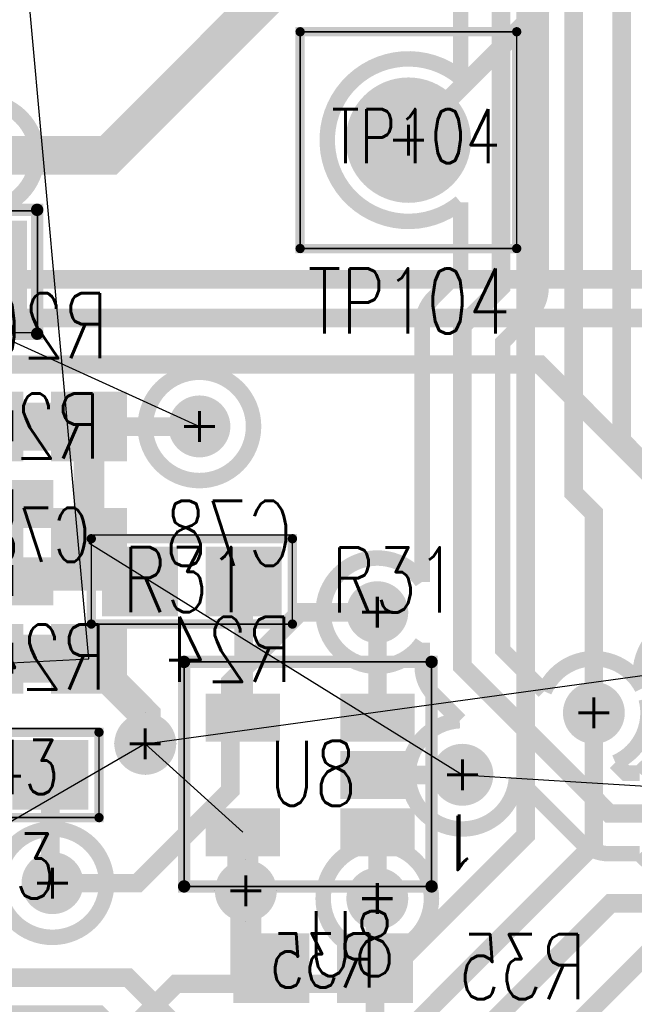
# Model space of a CAD drawing. Extents: x -7.2 to 18.3, y -5.6 to 10.9.
# Tile 48 of 112: x 3.374 to 3.771, y 2.647 to 3.283. Entities that reach past the tile are written whole.
import ezdxf
from ezdxf.enums import TextEntityAlignment as Align

# ---------------------------------------------------------------- set-up
doc = ezdxf.new("R2010")
doc.units = 0
for name, pattern in [('SIG_141', [2, 1, 1]), ('SIG_144', [2, 1, 1]), ('SIG_145', [2, 1, 1]), ('SIG_146', [2, 1, 1]), ('SIG_147', [2, 1, 1]), ('SIG_153', [2, 1, 1]), ('SIG_16', [2, 1, 1]), ('SIG_17', [2, 1, 1]), ('SIG_173', [2, 1, 1]), ('SIG_175', [2, 1, 1]), ('SIG_196', [2, 1, 1]), ('SIG_27', [2, 1, 1]), ('SIG_289', [2, 1, 1]), ('SIG_29', [2, 1, 1]), ('SIG_297', [2, 1, 1]), ('SIG_65', [2, 1, 1]), ('SIG_83', [2, 1, 1])]:
    doc.linetypes.add(name, pattern=pattern)
for name, color, linetype in [('DRIL_NPLTE_THRU_01', 16, 'CONTINUOUS'), ('DRIL_NPLTE_THRU_03', 146, 'CONTINUOUS'), ('DRIL_NPLTE_THRU_04', 176, 'CONTINUOUS'), ('DRIL_PLTE_THRU_01', 16, 'CONTINUOUS'), ('DRIL_PLTE_THRU_03', 146, 'CONTINUOUS'), ('DRIL_PLTE_THRU_04', 176, 'CONTINUOUS'), ('DRIL_SYMBOL', 254, 'CONTINUOUS'), ('LINK_00', 2, 'CONTINUOUS'), ('PADS_BOT', 5, 'CONTINUOUS'), ('PADS_INNER', 1, 'CONTINUOUS'), ('PADS_TOP', 1, 'CONTINUOUS'), ('PADS_XR_131', 3, 'CONTINUOUS'), ('PADS_XR_132', 6, 'CONTINUOUS'), ('PADS_XR_133', 254, 'CONTINUOUS'), ('PART_NAME_123', 255, 'CONTINUOUS'), ('PART_NAME_124', 6, 'CONTINUOUS'), ('PART_NAME_129', 2, 'CONTINUOUS'), ('PART_NAME_130', 106, 'CONTINUOUS'), ('PART_TOP_2DLINE_123', 255, 'CONTINUOUS'), ('PART_TOP_2DLINE_129', 2, 'CONTINUOUS'), ('PART_TOP_TEXT_123', 255, 'CONTINUOUS'), ('PART_TOP_TEXT_129', 2, 'CONTINUOUS'), ('POUR_VIATHERM_03', 130, 'CONTINUOUS'), ('POUR_VOID_03', 130, 'CONTINUOUS'), ('TRACE_01', 1, 'CONTINUOUS'), ('TRACE_03', 130, 'CONTINUOUS'), ('TRACE_04', 5, 'CONTINUOUS'), ('VIAPTS', 56, 'CONTINUOUS')]:
    doc.layers.add(name, color=color, linetype=linetype)
doc.styles.add('W0$001', font='simplex', dxfattribs={"width": 0.75})
doc.styles.add('W0$005', font='simplex', dxfattribs={"width": 0.75})
doc.styles.add('W0$006', font='simplex', dxfattribs={"width": 0.75})

# ---------------------------------------------------------------- blocks, each defined once
blk = doc.blocks.new('POUR_VOID_165')
at = {"layer": 'POUR_VOID_03', "const_width": 0.01}
blk.add_lwpolyline([(-16.1194, -15.8822), (-16.1194, -16.3023, -0.198912), (-16.12702, -16.32068), (-16.1443, -16.33797), (-16.1443, -16.53643), (-16.11742, -16.56331, -0.635675), (-16.05407, -16.5614, -19.736845), (-16.05153, -16.568, -0.373126), (-16.07141, -16.60932), (-16.06453, -16.6162), (-16.0557, -16.6162, -2.70758), (-16.0557, -16.6682), (-16.0753, -16.6682, -0.198912), (-16.09368, -16.66058), (-16.13534, -16.61893, -2.255089), (-16.17203, -16.58224), (-16.18868, -16.56558, -0.198912), (-16.1963, -16.5472), (-16.1963, -16.5318, -3.265871), (-16.1963, -16.4926), (-16.1963, -16.3272, -0.198912), (-16.18868, -16.30882), (-16.1714, -16.29153), (-16.1714, -16.24747, -2.148225), (-16.1714, -16.16713), (-16.1714, -15.93219, -2.323946)], format="xyb", dxfattribs=at)
blk = doc.blocks.new('POUR_VOID_164')
at = {"layer": 'POUR_VOID_03', "const_width": 0.01}
blk.add_lwpolyline([(-16.2603, -16.6972, 1), (-16.1903, -16.6972, 1)], format="xyb", close=True, dxfattribs=at)
blk = doc.blocks.new('POUR_VOID_162')
at = {"layer": 'POUR_VOID_03', "const_width": 0.01}
blk.add_lwpolyline([(-16.3753, -16.3922, 1), (-16.3053, -16.3922, 1)], format="xyb", close=True, dxfattribs=at)
blk = doc.blocks.new('POUR_VOID_99')
at = {"layer": 'POUR_VOID_03', "const_width": 0.01}
blk.add_lwpolyline([(-16.5153, -16.2172, 1), (-16.4453, -16.2172, 1)], format="xyb", close=True, dxfattribs=at)
blk = doc.blocks.new('POUR_VOID_96')
at = {"layer": 'POUR_VOID_03', "const_width": 0.01}
blk.add_lwpolyline([(-16.46965, -16.68048, -5.730833), (-16.46605, -16.70392, -5.730833)], format="xyb", close=True, dxfattribs=at)
blk = doc.blocks.new('POUR_OUTLINE_1')
for name in ['POUR_VOID_165', 'POUR_VOID_99', 'POUR_VOID_162', 'POUR_VOID_96', 'POUR_VOID_164']:
    blk.add_blockref(name, (0, 0))
blk = doc.blocks.new('POUR_VIATHERM_173')
at = {"layer": 'POUR_VIATHERM_03'}
for points in [[(-16.3753, -16.5772), (-16.3753, -16.5772)], [(-16.3953, -16.5972), (-16.3953, -16.5972)], [(-16.3553, -16.5972), (-16.3553, -16.5972)], [(-16.3753, -16.6172), (-16.3753, -16.6172)]]:
    blk.add_lwpolyline(points, dxfattribs=at)
blk = doc.blocks.new('POUR_VIATHERM_189')
at = {"layer": 'POUR_VIATHERM_03'}
for points in [[(-16.3103, -16.6722), (-16.3103, -16.6722)], [(-16.3303, -16.6922), (-16.3303, -16.6922)], [(-16.2903, -16.6922), (-16.2903, -16.6922)], [(-16.3103, -16.7122), (-16.3103, -16.7122)]]:
    blk.add_lwpolyline(points, dxfattribs=at)
blk = doc.blocks.new('POUR_HEADER_0')
for name in ['POUR_OUTLINE_1', 'POUR_VIATHERM_173', 'POUR_VIATHERM_189']:
    blk.add_blockref(name, (16.9203, 12.3322))
blk = doc.blocks.new('DRIL_HOLE_0')
blk.add_lwpolyline([(0, 0, 1), (0, 0, 1)], format="xyb", close=True)
blk = doc.blocks.new('PAD_47')
at = {"const_width": 0.039}
blk.add_lwpolyline([(-0.0215, 0), (0.0215, 0)], dxfattribs=at)
blk = doc.blocks.new('PAD_1')
blk.add_lwpolyline([(0, 0, 1), (0, 0, 1)], format="xyb", close=True)
blk = doc.blocks.new('PAD_46')
at = {"const_width": 0.045}
blk.add_lwpolyline([(-0.0245, 0), (0.0245, 0)], dxfattribs=at)
blk = doc.blocks.new('STK_BOT_14')
at = {"layer": 'DRIL_PLTE_THRU_01'}
blk.add_blockref('DRIL_HOLE_0', (0, 0), dxfattribs=at)
at = {"layer": 'DRIL_PLTE_THRU_03'}
blk.add_blockref('DRIL_HOLE_0', (0, 0), dxfattribs=at)
at = {"layer": 'DRIL_PLTE_THRU_04'}
blk.add_blockref('DRIL_HOLE_0', (0, 0), dxfattribs=at)
at = {"layer": 'PADS_BOT'}
blk.add_blockref('PAD_47', (0, 0), dxfattribs=at)
at = {"layer": 'PADS_INNER'}
blk.add_blockref('PAD_1', (0, 0), dxfattribs=at)
at = {"layer": 'PADS_TOP'}
blk.add_blockref('PAD_1', (0, 0), dxfattribs=at)
at = {"layer": 'PADS_XR_131'}
blk.add_blockref('PAD_46', (0, 0), dxfattribs=at)
at = {"layer": 'PADS_XR_133'}
blk.add_blockref('PAD_47', (0, 0), dxfattribs=at)
blk = doc.blocks.new('SYM_BOT_36')
for p in [(-0.0335, 0), (0.0335, 0)]:
    blk.add_blockref('STK_BOT_14', p)
blk = doc.blocks.new('PART_BOT_74')
blk.add_blockref('SYM_BOT_36', (0, 0))
at = {"layer": 'PART_NAME_124', "style": 'W0$006', "width": 0.75}
blk.add_text('R24', height=0.042, dxfattribs=at).set_placement((-0.1649, -0.0149))
at = {"layer": 'PART_NAME_130', "style": 'W0$001', "width": 0.75}
blk.add_text('R24', height=0.042, dxfattribs=at).set_placement((-0.0449, -0.0199))
blk = doc.blocks.new('SMOOTH_0$006')
at = {"const_width": 0.003}
blk.add_lwpolyline([(-0.0015, 0, 1), (0.0015, 0, 1)], format="xyb", close=True, dxfattribs=at)
blk = doc.blocks.new('SMOOTH_0$001')
at = {"const_width": 0.0005}
blk.add_lwpolyline([(-0.00025, 0, 1), (0.00025, 0, 1)], format="xyb", close=True, dxfattribs=at)
blk = doc.blocks.new('PART_BODY_TOP_363')
at = {"layer": 'PART_TOP_2DLINE_123', "const_width": 0.006}
blk.add_lwpolyline([(-0.065, -0.02756), (0.065, -0.02756), (0.065, 0.02756), (-0.065, 0.02756)], close=True, dxfattribs=at)
at = {"layer": 'PART_TOP_2DLINE_129', "const_width": 0.001}
blk.add_lwpolyline([(-0.065, -0.03), (0.065, -0.03), (0.065, 0.02756), (-0.065, 0.02756)], close=True, dxfattribs=at)
at = {"layer": 'PART_TOP_2DLINE_123'}
for p in [(-0.065, 0.02756), (0.065, 0.02756), (-0.065, -0.02756), (0.065, -0.02756)]:
    blk.add_blockref('SMOOTH_0$006', p, dxfattribs=at)
at = {"layer": 'PART_TOP_2DLINE_129'}
for p in [(-0.065, 0.02756), (0.065, 0.02756), (-0.065, -0.03), (0.065, -0.03)]:
    blk.add_blockref('SMOOTH_0$001', p, dxfattribs=at)
blk = doc.blocks.new('STK_TOP_14')
at = {"layer": 'DRIL_PLTE_THRU_01'}
blk.add_blockref('DRIL_HOLE_0', (0, 0), dxfattribs=at)
at = {"layer": 'DRIL_PLTE_THRU_03'}
blk.add_blockref('DRIL_HOLE_0', (0, 0), dxfattribs=at)
at = {"layer": 'DRIL_PLTE_THRU_04'}
blk.add_blockref('DRIL_HOLE_0', (0, 0), dxfattribs=at)
at = {"layer": 'PADS_BOT'}
blk.add_blockref('PAD_1', (0, 0), dxfattribs=at)
at = {"layer": 'PADS_INNER'}
blk.add_blockref('PAD_1', (0, 0), dxfattribs=at)
at = {"layer": 'PADS_TOP'}
blk.add_blockref('PAD_47', (0, 0), dxfattribs=at)
at = {"layer": 'PADS_XR_131'}
blk.add_blockref('PAD_46', (0, 0), dxfattribs=at)
at = {"layer": 'PADS_XR_133'}
blk.add_blockref('PAD_47', (0, 0), dxfattribs=at)
blk = doc.blocks.new('SYM_TOP_36')
for name, p in [('PART_BODY_TOP_363', (0, 0)), ('STK_TOP_14', (-0.0335, 0)), ('STK_TOP_14', (0.0335, 0))]:
    blk.add_blockref(name, p)
blk = doc.blocks.new('PART_TOP_79')
blk.add_blockref('SYM_TOP_36', (0, 0))
at = {"layer": 'PART_NAME_123', "style": 'W0$006', "width": 0.75}
blk.add_text('R31', height=0.042, rotation=180, dxfattribs=at).set_placement((-0.09, 0.02))
at = {"layer": 'PART_NAME_129', "style": 'W0$001', "width": 0.75}
blk.add_text('R31', height=0.042, rotation=180, dxfattribs=at).set_placement((0.0448, 0.0198))
blk = doc.blocks.new('PART_TOP_84')
blk.add_blockref('SYM_TOP_36', (0, 0))
at = {"layer": 'PART_NAME_123', "style": 'W0$006', "width": 0.75}
blk.add_text('R43', height=0.042, rotation=180, dxfattribs=at).set_placement((0.0451, 0.0799))
at = {"layer": 'PART_NAME_129', "style": 'W0$001', "width": 0.75}
blk.add_text('R43', height=0.035, rotation=180, dxfattribs=at).set_placement((-0.0049, -0.0051), align=Align.MIDDLE_CENTER)
blk = doc.blocks.new('PART_BOT_90')
blk.add_blockref('SYM_BOT_36', (0, 0))
at = {"layer": 'PART_NAME_124', "style": 'W0$006', "width": 0.75}
blk.add_text('R26', height=0.042, dxfattribs=at).set_placement((-0.0048, 0.0651), align=Align.MIDDLE_CENTER)
at = {"layer": 'PART_NAME_130', "style": 'W0$001', "width": 0.75}
blk.add_text('R26', height=0.042, dxfattribs=at).set_placement((0, 0.00033), align=Align.MIDDLE_CENTER)
blk = doc.blocks.new('SYM_BOT_12')
for p in [(-0.0335, 0), (0.0335, 0)]:
    blk.add_blockref('STK_BOT_14', p)
blk = doc.blocks.new('PART_BOT_163')
blk.add_blockref('SYM_BOT_12', (0, 0))
at = {"layer": 'PART_NAME_124', "style": 'W0$006', "width": 0.75}
blk.add_text('C78', height=0.042, rotation=180, dxfattribs=at).set_placement((0.1649, 0.0149))
at = {"layer": 'PART_NAME_130', "style": 'W0$001', "width": 0.75}
blk.add_text('C78', height=0.035, rotation=180, dxfattribs=at).set_placement((-0.0001, -0.0051), align=Align.MIDDLE_CENTER)
blk = doc.blocks.new('SMOOTH_0$008')
at = {"const_width": 0.004}
blk.add_lwpolyline([(-0.002, 0, 1), (0.002, 0, 1)], format="xyb", close=True, dxfattribs=at)
blk = doc.blocks.new('PART_BODY_TOP_371')
at = {"layer": 'PART_TOP_2DLINE_123', "const_width": 0.008}
for points in [[(-0.04, -0.04), (-0.075, -0.04), (-0.075, 0.04), (-0.04, 0.04)], [(0.04, 0.04), (0.075, 0.04), (0.075, -0.04), (0.04, -0.04)]]:
    blk.add_lwpolyline(points, dxfattribs=at)
at = {"layer": 'PART_TOP_2DLINE_129', "const_width": 0.001}
blk.add_lwpolyline([(0.0752, 0.03937), (0.0752, -0.03937), (-0.0748, -0.03937), (-0.0748, 0.03937)], close=True, dxfattribs=at)
at = {"layer": 'PART_TOP_2DLINE_123'}
for p in [(-0.075, 0.04), (-0.04, 0.04), (0.04, 0.04), (0.075, 0.04), (-0.075, -0.04), (-0.04, -0.04), (0.04, -0.04), (0.075, -0.04)]:
    blk.add_blockref('SMOOTH_0$008', p, dxfattribs=at)
at = {"layer": 'PART_TOP_2DLINE_129'}
for p in [(-0.0748, 0.03937), (0.0752, 0.03937), (-0.0748, -0.03937), (0.0752, -0.03937)]:
    blk.add_blockref('SMOOTH_0$001', p, dxfattribs=at)
blk = doc.blocks.new('PAD_90')
at = {"const_width": 0.057}
blk.add_lwpolyline([(-0.033, 0), (0.033, 0)], dxfattribs=at)
blk = doc.blocks.new('PAD_91')
at = {"const_width": 0.051}
blk.add_lwpolyline([(-0.03, 0), (0.03, 0)], dxfattribs=at)
blk = doc.blocks.new('STK_TOP_54')
at = {"layer": 'DRIL_PLTE_THRU_01'}
blk.add_blockref('DRIL_HOLE_0', (0, 0), dxfattribs=at)
at = {"layer": 'DRIL_PLTE_THRU_03'}
blk.add_blockref('DRIL_HOLE_0', (0, 0), dxfattribs=at)
at = {"layer": 'DRIL_PLTE_THRU_04'}
blk.add_blockref('DRIL_HOLE_0', (0, 0), dxfattribs=at)
at = {"layer": 'PADS_BOT'}
blk.add_blockref('PAD_1', (0, 0), dxfattribs=at)
at = {"layer": 'PADS_INNER'}
blk.add_blockref('PAD_1', (0, 0), dxfattribs=at)
at = {"layer": 'PADS_TOP', "rotation": 90}
blk.add_blockref('PAD_91', (0, 0), dxfattribs=at)
at = {"layer": 'PADS_XR_131', "rotation": 90}
blk.add_blockref('PAD_90', (0, 0), dxfattribs=at)
at = {"layer": 'PADS_XR_133', "rotation": 90}
blk.add_blockref('PAD_91', (0, 0), dxfattribs=at)
blk = doc.blocks.new('SYM_TOP_44')
for name, p in [('STK_TOP_54', (-0.04, 0)), ('STK_TOP_54', (0.04, 0)), ('PART_BODY_TOP_371', (0, 0))]:
    blk.add_blockref(name, p)
blk = doc.blocks.new('PART_TOP_183')
blk.add_blockref('SYM_TOP_44', (0, 0))
at = {"layer": 'PART_NAME_123', "style": 'W0$006', "width": 0.75}
blk.add_text('C46', height=0.042, dxfattribs=at).set_placement((-0.1851, 0.0001))
at = {"layer": 'PART_NAME_129', "style": 'W0$001', "width": 0.75}
blk.add_text('C46', height=0.042, dxfattribs=at).set_placement((-0.0351, -0.0199))
blk = doc.blocks.new('SMOOTH_0$0011')
at = {"const_width": 0.00055}
blk.add_lwpolyline([(-0.00027, 0, 1), (0.00027, 0, 1)], format="xyb", close=True, dxfattribs=at)
blk = doc.blocks.new('PART_BODY_TOP_354')
at = {"layer": 'PART_TOP_2DLINE_123', "const_width": 0.008}
blk.add_lwpolyline([(-0.08, 0.072), (-0.08, -0.073), (0.08, -0.073), (0.08, 0.072)], close=True, dxfattribs=at)
at = {"layer": 'PART_TOP_2DLINE_129', "const_width": 0.0011}
blk.add_lwpolyline([(-0.08, 0.072), (-0.08, -0.073), (0.08, -0.073), (0.08, 0.072)], close=True, dxfattribs=at)
at = {"layer": 'PART_TOP_2DLINE_123'}
for p in [(-0.08, 0.072), (0.08, 0.072), (-0.08, -0.073), (0.08, -0.073)]:
    blk.add_blockref('SMOOTH_0$008', p, dxfattribs=at)
at = {"layer": 'PART_TOP_2DLINE_129'}
for p in [(-0.08, 0.072), (0.08, 0.072), (-0.08, -0.073), (0.08, -0.073)]:
    blk.add_blockref('SMOOTH_0$0011', p, dxfattribs=at)
at = {"layer": 'PART_TOP_TEXT_123', "style": 'W0$006', "width": 0.75}
blk.add_text('1', height=0.035, dxfattribs=at).set_placement((-0.099, 0.043), align=Align.MIDDLE_CENTER)
at = {"layer": 'PART_TOP_TEXT_129', "style": 'W0$006', "width": 0.75}
blk.add_text('1', height=0.035, dxfattribs=at).set_placement((-0.098, 0.044), align=Align.MIDDLE_CENTER)
blk = doc.blocks.new('PAD_45')
at = {"const_width": 0.031}
blk.add_lwpolyline([(-0.024, 0), (0.024, 0)], dxfattribs=at)
blk = doc.blocks.new('PAD_44')
at = {"const_width": 0.025}
blk.add_lwpolyline([(-0.021, 0), (0.021, 0)], dxfattribs=at)
blk = doc.blocks.new('STK_TOP_32')
at = {"layer": 'DRIL_NPLTE_THRU_01'}
blk.add_blockref('DRIL_HOLE_0', (0, 0), dxfattribs=at)
at = {"layer": 'DRIL_NPLTE_THRU_03'}
blk.add_blockref('DRIL_HOLE_0', (0, 0), dxfattribs=at)
at = {"layer": 'DRIL_NPLTE_THRU_04'}
blk.add_blockref('DRIL_HOLE_0', (0, 0), dxfattribs=at)
at = {"layer": 'PADS_BOT'}
blk.add_blockref('PAD_1', (0, 0), dxfattribs=at)
at = {"layer": 'PADS_INNER'}
blk.add_blockref('PAD_1', (0, 0), dxfattribs=at)
at = {"layer": 'PADS_TOP'}
blk.add_blockref('PAD_44', (0, 0), dxfattribs=at)
at = {"layer": 'PADS_XR_131'}
blk.add_blockref('PAD_45', (0, 0), dxfattribs=at)
at = {"layer": 'PADS_XR_133'}
blk.add_blockref('PAD_44', (0, 0), dxfattribs=at)
blk = doc.blocks.new('SYM_TOP_27')
for name, p in [('PART_BODY_TOP_354', (0, 0)), ('STK_TOP_32', (-0.045, 0.037)), ('STK_TOP_32', (0.042, 0.037)), ('STK_TOP_32', (-0.045, 0)), ('STK_TOP_32', (-0.045, -0.037)), ('STK_TOP_32', (0.042, -0.037))]:
    blk.add_blockref(name, p)
blk = doc.blocks.new('PART_TOP_223')
blk.add_blockref('SYM_TOP_27', (0, 0))
at = {"layer": 'PART_NAME_123', "style": 'W0$005', "width": 0.75}
blk.add_text('U8', height=0.042, rotation=180, dxfattribs=at).set_placement((0.0001, 0.1299))
at = {"layer": 'PART_NAME_129', "style": 'W0$001', "width": 0.75}
blk.add_text('U8', height=0.042, rotation=180, dxfattribs=at).set_placement((0.0251, 0.0199))
blk = doc.blocks.new('SMOOTH_0$01')
at = {"const_width": 0.005}
blk.add_lwpolyline([(-0.0025, 0, 1), (0.0025, 0, 1)], format="xyb", close=True, dxfattribs=at)
blk = doc.blocks.new('PART_BODY_TOP_383')
at = {"layer": 'PART_TOP_2DLINE_123', "const_width": 0.01}
blk.add_lwpolyline([(-0.05, 0.1), (-0.015, 0.1), (-0.015, 0.075), (0.015, 0.075), (0.015, 0.1), (0.05, 0.1), (0.05, -0.1), (-0.05, -0.1)], close=True, dxfattribs=at)
blk.add_lwpolyline([(-0.05, 0.1), (-0.015, 0.1), (-0.015, 0.075), (0.015, 0.075), (0.015, 0.1), (0.05, 0.1), (0.05, -0.1), (-0.05, -0.1)], close=True, dxfattribs=at)
at = {"layer": 'PART_TOP_2DLINE_129', "const_width": 0.001}
for points in [[(-0.061, 0.11), (0.062, 0.11), (0.062, -0.11), (-0.061, -0.11)], [(-0.015, 0.11), (0.016, 0.11), (0.016, 0.081), (-0.015, 0.081)], [(-0.108, 0.084), (-0.061, 0.084), (-0.061, 0.065), (-0.108, 0.065)], [(0.062, 0.085), (0.109, 0.085), (0.109, 0.066), (0.062, 0.066)], [(-0.108, 0.035), (-0.061, 0.035), (-0.061, 0.016), (-0.108, 0.016)], [(0.062, 0.034), (0.109, 0.034), (0.109, 0.015), (0.062, 0.015)], [(-0.108, -0.015), (-0.061, -0.015), (-0.061, -0.034), (-0.108, -0.034)], [(0.062, -0.015), (0.109, -0.015), (0.109, -0.034), (0.062, -0.034)], [(-0.108, -0.065), (-0.061, -0.065), (-0.061, -0.084), (-0.108, -0.084)], [(0.062, -0.065), (0.109, -0.065), (0.109, -0.084), (0.062, -0.084)]]:
    blk.add_lwpolyline(points, close=True, dxfattribs=at)
at = {"layer": 'PART_TOP_2DLINE_123'}
for p in [(-0.05, 0.1), (-0.05, 0.1), (-0.015, 0.1), (-0.015, 0.1), (0.015, 0.1), (0.015, 0.1), (0.05, 0.1), (0.05, 0.1), (-0.015, 0.075), (-0.015, 0.075), (0.015, 0.075), (0.015, 0.075), (-0.05, -0.1), (-0.05, -0.1), (0.05, -0.1), (0.05, -0.1)]:
    blk.add_blockref('SMOOTH_0$01', p, dxfattribs=at)
at = {"layer": 'PART_TOP_2DLINE_129'}
for p in [(-0.061, 0.11), (-0.015, 0.11), (0.016, 0.11), (0.062, 0.11), (-0.108, 0.084), (-0.061, 0.084), (0.062, 0.085), (0.109, 0.085), (-0.015, 0.081), (0.016, 0.081), (-0.108, 0.065), (-0.061, 0.065), (0.062, 0.066), (0.109, 0.066), (-0.108, 0.035), (-0.061, 0.035), (0.062, 0.034), (0.109, 0.034), (-0.108, 0.016), (-0.061, 0.016), (0.062, 0.015), (0.109, 0.015), (-0.108, -0.015), (-0.061, -0.015), (0.062, -0.015), (0.109, -0.015), (-0.108, -0.034), (-0.061, -0.034), (0.062, -0.034), (0.109, -0.034), (-0.108, -0.065), (-0.061, -0.065), (0.062, -0.065), (0.109, -0.065), (-0.108, -0.084), (-0.061, -0.084), (0.062, -0.084), (0.109, -0.084), (-0.061, -0.11), (0.062, -0.11)]:
    blk.add_blockref('SMOOTH_0$001', p, dxfattribs=at)
blk = doc.blocks.new('PAD_115')
at = {"const_width": 0.031}
blk.add_lwpolyline([(-0.0355, 0), (0.0355, 0)], dxfattribs=at)
blk = doc.blocks.new('PAD_114')
at = {"const_width": 0.026}
blk.add_lwpolyline([(-0.0325, 0), (0.0325, 0)], dxfattribs=at)
blk = doc.blocks.new('STK_TOP_70')
at = {"layer": 'DRIL_PLTE_THRU_01'}
blk.add_blockref('DRIL_HOLE_0', (0, 0), dxfattribs=at)
at = {"layer": 'DRIL_PLTE_THRU_03'}
blk.add_blockref('DRIL_HOLE_0', (0, 0), dxfattribs=at)
at = {"layer": 'DRIL_PLTE_THRU_04'}
blk.add_blockref('DRIL_HOLE_0', (0, 0), dxfattribs=at)
at = {"layer": 'PADS_BOT'}
blk.add_blockref('PAD_1', (0, 0), dxfattribs=at)
at = {"layer": 'PADS_INNER'}
blk.add_blockref('PAD_1', (0, 0), dxfattribs=at)
at = {"layer": 'PADS_TOP'}
blk.add_blockref('PAD_114', (0, 0), dxfattribs=at)
at = {"layer": 'PADS_XR_131'}
blk.add_blockref('PAD_115', (0, 0), dxfattribs=at)
at = {"layer": 'PADS_XR_133'}
blk.add_blockref('PAD_114', (0, 0), dxfattribs=at)
blk = doc.blocks.new('SYM_TOP_56')
for name, p in [('PART_BODY_TOP_383', (0, 0)), ('STK_TOP_70', (-0.1, 0.075)), ('STK_TOP_70', (0.1, 0.075)), ('STK_TOP_70', (-0.1, 0.025)), ('STK_TOP_70', (0.1, 0.025)), ('STK_TOP_70', (-0.1, -0.025)), ('STK_TOP_70', (0.1, -0.025)), ('STK_TOP_70', (-0.1, -0.075)), ('STK_TOP_70', (0.1, -0.075))]:
    blk.add_blockref(name, p)
blk = doc.blocks.new('PART_TOP_235')
blk.add_blockref('SYM_TOP_56', (0, 0))
at = {"layer": 'PART_NAME_123', "style": 'W0$006', "width": 0.75}
blk.add_text('U14', height=0.042, dxfattribs=at).set_placement((-0.1001, 0.1401), align=Align.MIDDLE_CENTER)
at = {"layer": 'PART_NAME_129', "style": 'W0$001', "width": 0.75}
blk.add_text('U14', height=0.0525, rotation=90, dxfattribs=at).set_placement((-0.00453, 0.0017), align=Align.MIDDLE_CENTER)
blk = doc.blocks.new('PART_BOT_300')
blk.add_blockref('SYM_BOT_36', (0, 0))
at = {"layer": 'PART_NAME_124', "style": 'W0$006', "width": 0.75}
blk.add_text('R35', height=0.042, rotation=180, dxfattribs=at).set_placement((0.17, 0.02))
at = {"layer": 'PART_NAME_130', "style": 'W0$001', "width": 0.75}
blk.add_text('R35', height=0.035, rotation=180, dxfattribs=at).set_placement((-0.0001, -0.005), align=Align.MIDDLE_CENTER)
blk = doc.blocks.new('PART_BODY_TOP_358')
at = {"layer": 'PART_TOP_2DLINE_123', "const_width": 0.006}
blk.add_lwpolyline([(-0.07, -0.07), (-0.07, 0.07), (0.07, 0.07), (0.07, -0.07)], close=True, dxfattribs=at)
at = {"layer": 'PART_TOP_2DLINE_129', "const_width": 0.001}
blk.add_lwpolyline([(-0.07, -0.07), (-0.07, 0.07), (0.07, 0.07), (0.07, -0.07)], close=True, dxfattribs=at)
at = {"layer": 'PART_TOP_2DLINE_123'}
for p in [(-0.07, 0.07), (0.07, 0.07), (-0.07, -0.07), (0.07, -0.07)]:
    blk.add_blockref('SMOOTH_0$006', p, dxfattribs=at)
at = {"layer": 'PART_TOP_2DLINE_129'}
for p in [(-0.07, 0.07), (0.07, 0.07), (-0.07, -0.07), (0.07, -0.07)]:
    blk.add_blockref('SMOOTH_0$001', p, dxfattribs=at)
blk = doc.blocks.new('DRIL_SYMBOL_0$04')
at = {"layer": 'DRIL_SYMBOL', "const_width": 0.002}
for points in [[(0, -0.01), (0, 0.01)], [(-0.01, 0), (0.01, 0)]]:
    blk.add_lwpolyline(points, dxfattribs=at)
blk = doc.blocks.new('DRIL_HOLE_0$04')
at = {"const_width": 0.02}
blk.add_lwpolyline([(-0.01, 0, 1), (0.01, 0, 1)], format="xyb", close=True, dxfattribs=at)
blk.add_blockref('DRIL_SYMBOL_0$04', (0, 0))
blk = doc.blocks.new('PAD_55')
at = {"const_width": 0.0375}
blk.add_lwpolyline([(0, -0.01875, 1), (0, 0.01875, 1)], format="xyb", close=True, dxfattribs=at)
blk = doc.blocks.new('PAD_58')
at = {"const_width": 0.0405}
blk.add_lwpolyline([(0, -0.02025, 1), (0, 0.02025, 1)], format="xyb", close=True, dxfattribs=at)
blk = doc.blocks.new('STK_TOP_36')
at = {"layer": 'DRIL_PLTE_THRU_01'}
blk.add_blockref('DRIL_HOLE_0$04', (0, 0), dxfattribs=at)
at = {"layer": 'DRIL_PLTE_THRU_03'}
blk.add_blockref('DRIL_HOLE_0$04', (0, 0), dxfattribs=at)
at = {"layer": 'DRIL_PLTE_THRU_04'}
blk.add_blockref('DRIL_HOLE_0$04', (0, 0), dxfattribs=at)
at = {"layer": 'PADS_BOT'}
blk.add_blockref('PAD_55', (0, 0), dxfattribs=at)
at = {"layer": 'PADS_INNER'}
blk.add_blockref('PAD_55', (0, 0), dxfattribs=at)
at = {"layer": 'PADS_TOP'}
blk.add_blockref('PAD_55', (0, 0), dxfattribs=at)
at = {"layer": 'PADS_XR_131'}
blk.add_blockref('PAD_58', (0, 0), dxfattribs=at)
at = {"layer": 'PADS_XR_132'}
blk.add_blockref('PAD_58', (0, 0), dxfattribs=at)
blk = doc.blocks.new('SYM_TOP_31')
for name in ['PART_BODY_TOP_358', 'STK_TOP_36']:
    blk.add_blockref(name, (0, 0))
blk = doc.blocks.new('PART_TOP_375')
blk.add_blockref('SYM_TOP_31', (0, 0))
at = {"layer": 'PART_NAME_123', "style": 'W0$006', "width": 0.75}
blk.add_text('TP104', height=0.042, rotation=90, dxfattribs=at).set_placement((0.1249, -0.0651))
at = {"layer": 'PART_NAME_129', "style": 'W0$001', "width": 0.75}
blk.add_text('TP104', height=0.035, rotation=90, dxfattribs=at).set_placement((0.0149, 0.0049), align=Align.CENTER)
blk = doc.blocks.new('SMOOTH_0$012')
at = {"const_width": 0.006}
blk.add_lwpolyline([(-0.003, 0, 1), (0.003, 0, 1)], format="xyb", close=True, dxfattribs=at)
blk = doc.blocks.new('SMOOTH_0$02')
at = {"const_width": 0.01}
blk.add_lwpolyline([(-0.005, 0, 1), (0.005, 0, 1)], format="xyb", close=True, dxfattribs=at)
blk = doc.blocks.new('SMOOTH_0$025')
at = {"const_width": 0.0125}
blk.add_lwpolyline([(-0.00625, 0, 1), (0.00625, 0, 1)], format="xyb", close=True, dxfattribs=at)
blk = doc.blocks.new('TRACE_2398')
at = {"layer": 'TRACE_01', "linetype": 'SIG_173', "const_width": 0.012}
blk.add_lwpolyline([(3.3602, 2.9199), (3.4517, 2.9199)], dxfattribs=at)
at = {"layer": 'TRACE_01'}
for p in [(3.3602, 2.9199), (3.4517, 2.9199)]:
    blk.add_blockref('SMOOTH_0$012', p, dxfattribs=at)
blk = doc.blocks.new('DRIL_SYMBOL_0$018')
at = {"layer": 'DRIL_SYMBOL', "const_width": 0.002}
for points in [[(0, -0.01), (0, 0.01)], [(-0.01, 0), (0.01, 0)]]:
    blk.add_lwpolyline(points, dxfattribs=at)
blk = doc.blocks.new('DRIL_HOLE_0$018')
at = {"const_width": 0.009}
blk.add_lwpolyline([(-0.0045, 0, 1), (0.0045, 0, 1)], format="xyb", close=True, dxfattribs=at)
blk.add_blockref('DRIL_SYMBOL_0$018', (0, 0))
blk = doc.blocks.new('PAD_138')
at = {"const_width": 0.02}
blk.add_lwpolyline([(0, -0.01, 1), (0, 0.01, 1)], format="xyb", close=True, dxfattribs=at)
blk = doc.blocks.new('STK_TOP_4')
at = {"layer": 'DRIL_PLTE_THRU_01'}
blk.add_blockref('DRIL_HOLE_0$018', (0, 0), dxfattribs=at)
at = {"layer": 'DRIL_PLTE_THRU_03'}
blk.add_blockref('DRIL_HOLE_0$018', (0, 0), dxfattribs=at)
at = {"layer": 'DRIL_PLTE_THRU_04'}
blk.add_blockref('DRIL_HOLE_0$018', (0, 0), dxfattribs=at)
at = {"layer": 'PADS_BOT'}
blk.add_blockref('PAD_138', (0, 0), dxfattribs=at)
at = {"layer": 'PADS_INNER'}
blk.add_blockref('PAD_138', (0, 0), dxfattribs=at)
at = {"layer": 'PADS_TOP'}
blk.add_blockref('PAD_138', (0, 0), dxfattribs=at)
blk = doc.blocks.new('SYM_TOP_2')
blk.add_blockref('STK_TOP_4', (0, 0))

msp = doc.modelspace()

# ---------------------------------------------------------------- linework, layer by layer
at = {"layer": 'LINK_00', "linetype": 'SIG_153'}
for p, q in [((3.4187, 2.8699), (3.0501, 6.93)), ((3.4551, 2.815), (4.2322, 2.9219)), ((3.1772, 2.8579), (3.4187, 2.8699)), ((3.4551, 2.815), (2.701, 2.379)), ((3.5182, 2.7579), (3.4551, 2.815))]:
    msp.add_line(p, q, dxfattribs=at)
at = {"layer": 'LINK_00', "linetype": 'SIG_16'}
for p, q in [((3.2702, 3.1199), (3.4901, 3.02)), ((3.4187, 2.9449), (3.6601, 2.795)), ((3.6601, 2.795), (4.2252, 2.7599))]:
    msp.add_line(p, q, dxfattribs=at)
at = {"layer": 'TRACE_01', "linetype": 'SIG_196', "const_width": 0.012}
for points in [[(3.7451, 2.835), (3.7451, 2.964), (3.732, 2.9771), (3.732, 3.648), (3.54, 3.84), (3.54, 4.056), (3.456, 4.14), (3.456, 4.557), (3.475, 4.576), (3.475, 4.7)], [(3.5002, 2.3999), (3.4501, 2.45), (3.4501, 2.585), (3.4901, 2.625), (3.6201, 2.625), (3.7451, 2.75), (3.7451, 2.835)]]:
    msp.add_lwpolyline(points, dxfattribs=at)
at = {"layer": 'TRACE_01', "linetype": 'SIG_29', "const_width": 0.012}
msp.add_lwpolyline([(3.4002, 2.4999), (3.4002, 2.5851), (3.4751, 2.66), (3.6051, 2.66), (3.701, 2.7559), (3.701, 3.631), (3.504, 3.828), (3.504, 4.037), (3.425, 4.116), (3.425, 4.65)], dxfattribs=at)
at = {"layer": 'TRACE_01', "linetype": 'SIG_141', "const_width": 0.012}
msp.add_lwpolyline([(3.8101, 2.86), (3.8101, 2.9639), (3.763, 3.011), (3.763, 3.6781), (3.6701, 3.771), (3.6701, 4.0799)], dxfattribs=at)
at = {"layer": 'TRACE_01', "linetype": 'SIG_17', "const_width": 0.025}
msp.add_lwpolyline([(3.3501, 3.195), (3.4312, 3.195), (3.5602, 3.324), (3.5602, 3.6549)], dxfattribs=at)
at = {"layer": 'TRACE_01', "linetype": 'SIG_27', "const_width": 0.012}
msp.add_lwpolyline([(3.5182, 2.8319), (3.5187, 2.8324), (3.5187, 2.9199)], dxfattribs=at)
at = {"layer": 'TRACE_01', "linetype": 'SIG_83', "const_width": 0.012}
for points in [[(3.6052, 2.8319), (3.6052, 2.8999), (3.6051, 2.9)], [(3.3951, 2.725), (3.3937, 2.7264), (3.3937, 2.7949)]]:
    msp.add_lwpolyline(points, dxfattribs=at)
at = {"layer": 'TRACE_01', "linetype": 'SIG_16', "const_width": 0.012}
msp.add_lwpolyline([(3.6052, 2.7949), (3.66, 2.7949), (3.6601, 2.795)], dxfattribs=at)
at = {"layer": 'TRACE_01', "linetype": 'SIG_153', "const_width": 0.02}
msp.add_lwpolyline([(3.5201, 2.72), (3.5182, 2.7219), (3.5182, 2.7579)], dxfattribs=at)
at = {"layer": 'TRACE_01', "linetype": 'SIG_175', "const_width": 0.012}
msp.add_lwpolyline([(3.6051, 2.715), (3.6052, 2.7151), (3.6052, 2.7579)], dxfattribs=at)
at = {"layer": 'TRACE_03', "linetype": 'SIG_144', "const_width": 0.012}
msp.add_lwpolyline([(3.8051, 2.77), (3.7551, 2.77), (3.6601, 2.865), (3.6601, 3.085), (3.685, 3.1099), (3.685, 3.53), (3.6401, 3.5749), (3.5152, 3.5749)], dxfattribs=at)
at = {"layer": 'TRACE_04', "linetype": 'SIG_147', "const_width": 0.012}
msp.add_lwpolyline([(3.6252, 3.2049), (3.7503, 3.33), (3.7503, 3.4185), (3.7517, 3.4199)], dxfattribs=at)
at = {"layer": 'TRACE_04', "linetype": 'SIG_145', "const_width": 0.012}
msp.add_lwpolyline([(2.29, 3.03), (2.93, 3.03), (3.015, 3.115), (3.88, 3.115), (3.93, 3.165), (4.325, 3.165), (4.36, 3.13), (4.99, 3.13), (5.015, 3.155), (5.125, 3.155)], dxfattribs=at)
at = {"layer": 'TRACE_04', "linetype": 'SIG_146', "const_width": 0.012}
msp.add_lwpolyline([(2.645, 2.93), (2.87, 2.93), (3.03, 3.09), (3.85, 3.09), (3.88, 3.06), (3.995, 3.06), (4.01, 3.075), (5.34, 3.075)], dxfattribs=at)
at = {"layer": 'TRACE_04', "linetype": 'SIG_65', "const_width": 0.012}
msp.add_lwpolyline([(2.8801, 2.77), (2.8801, 2.9), (3.0401, 3.06), (3.7101, 3.06), (3.8351, 2.935), (4.0001, 2.935), (4.0401, 2.975)], dxfattribs=at)
at = {"layer": 'TRACE_04', "linetype": 'SIG_16'}
for points, const_width in [([(3.4187, 3.0199), (3.4187, 2.9449)], 0.02), ([(3.4187, 3.0199), (3.49, 3.0199), (3.4901, 3.02)], 0.012)]:
    msp.add_lwpolyline(points, dxfattribs=dict(at, const_width=const_width))
at = {"layer": 'TRACE_04', "linetype": 'SIG_83', "const_width": 0.012}
msp.add_lwpolyline([(3.3951, 2.725), (3.4501, 2.725), (3.5101, 2.785), (3.5101, 2.855), (3.5551, 2.9), (3.6051, 2.9)], dxfattribs=at)
at = {"layer": 'TRACE_04', "linetype": 'SIG_153', "const_width": 0.02}
for points in [[(3.4187, 2.8699), (3.4551, 2.8335), (3.4551, 2.815)], [(3.5201, 2.72), (3.5201, 2.67), (3.5366, 2.67)]]:
    msp.add_lwpolyline(points, dxfattribs=at)
at = {"layer": 'TRACE_04', "linetype": 'SIG_289', "const_width": 0.012}
msp.add_lwpolyline([(2.02, 2.67), (2.946, 2.67), (2.976, 2.64), (3.425, 2.64), (3.46, 2.605), (3.649, 2.605), (3.756, 2.712), (4.539, 2.712), (4.572, 2.745), (4.935, 2.745), (4.98, 2.7), (5.13, 2.7), (5.175, 2.655), (5.675, 2.655), (5.7, 2.68), (6.76, 2.68)], dxfattribs=at)
at = {"layer": 'TRACE_04', "linetype": 'SIG_175', "const_width": 0.012}
for points in [[(3.0901, 2.745), (3.1711, 2.664), (3.444, 2.664), (3.48, 2.628), (3.5931, 2.628), (3.6036, 2.6385), (3.6036, 2.67)], [(3.6036, 2.67), (3.6036, 2.7135), (3.6051, 2.715)]]:
    msp.add_lwpolyline(points, dxfattribs=at)
at = {"layer": 'TRACE_04', "linetype": 'SIG_297', "const_width": 0.012}
msp.add_lwpolyline([(2.1, 2.616), (2.244, 2.616), (2.268, 2.64), (2.928, 2.64), (2.952, 2.616), (3.384, 2.616), (3.42, 2.58), (3.68, 2.58), (3.7795, 2.6795), (4.5725, 2.6795), (4.608, 2.715), (4.925, 2.715), (4.965, 2.675), (5.08, 2.675), (5.125, 2.63), (5.69, 2.63), (5.715, 2.655), (6.025, 2.655), (6.165, 2.515)], dxfattribs=at)

# ---------------------------------------------------------------- block references
at = {"linetype": 'SIG_153'}
msp.add_blockref('POUR_HEADER_0', (2.9101, 7.08), dxfattribs=at)
for name, p, rotation in [('PART_TOP_375', (3.6252, 3.2049), 270), ('PART_TOP_79', (3.4852, 2.9199), 180), ('PART_TOP_223', (3.5602, 2.7949), 180), ('PART_TOP_84', (3.3602, 2.7949), 180)]:
    msp.add_blockref(name, p, dxfattribs=dict(rotation=rotation))
for name, p in [('PART_TOP_183', (3.3102, 3.1199)), ('PART_TOP_235', (3.2602, 2.9449)), ('TRACE_2398', (0, 0))]:
    msp.add_blockref(name, p)
at = {"xscale": -1}
for name, p in [('PART_BOT_90', (3.3852, 3.0199)), ('PART_BOT_74', (3.3852, 2.8699))]:
    msp.add_blockref(name, p, dxfattribs=at)
at = {"xscale": -1, "rotation": -180}
for name, p in [('PART_BOT_163', (3.3852, 2.9449)), ('PART_BOT_300', (3.5701, 2.67))]:
    msp.add_blockref(name, p, dxfattribs=at)
at = {"layer": 'TRACE_01'}
for name, p in [('SMOOTH_0$025', (3.4312, 3.195)), ('SMOOTH_0$012', (3.763, 3.011)), ('SMOOTH_0$012', (3.732, 2.9771)), ('SMOOTH_0$012', (3.7451, 2.964)), ('SMOOTH_0$012', (3.5187, 2.9199)), ('SMOOTH_0$012', (3.6051, 2.9)), ('SMOOTH_0$012', (3.6052, 2.8999)), ('SMOOTH_0$012', (3.5182, 2.8319)), ('SMOOTH_0$012', (3.5187, 2.8324)), ('SMOOTH_0$012', (3.6052, 2.8319)), ('SMOOTH_0$012', (3.7451, 2.835)), ('SMOOTH_0$012', (3.7451, 2.835)), ('SMOOTH_0$012', (3.3937, 2.7949)), ('SMOOTH_0$012', (3.6052, 2.7949)), ('SMOOTH_0$012', (3.66, 2.7949)), ('SMOOTH_0$012', (3.6601, 2.795)), ('SMOOTH_0$02', (3.5182, 2.7579)), ('SMOOTH_0$012', (3.6052, 2.7579)), ('SMOOTH_0$012', (3.701, 2.7559)), ('SMOOTH_0$012', (3.7451, 2.75)), ('SMOOTH_0$012', (3.3937, 2.7264)), ('SMOOTH_0$012', (3.3951, 2.725)), ('SMOOTH_0$02', (3.5182, 2.7219)), ('SMOOTH_0$02', (3.5201, 2.72)), ('SMOOTH_0$012', (3.6051, 2.715)), ('SMOOTH_0$012', (3.6052, 2.7151)), ('SMOOTH_0$012', (3.4751, 2.66)), ('SMOOTH_0$012', (3.6051, 2.66))]:
    msp.add_blockref(name, p, dxfattribs=at)
at = {"layer": 'TRACE_03'}
for p in [(3.685, 3.1099), (3.6601, 3.085), (3.6601, 2.865), (3.7551, 2.77)]:
    msp.add_blockref('SMOOTH_0$012', p, dxfattribs=at)
at = {"layer": 'TRACE_04'}
for name, p in [('SMOOTH_0$012', (3.6252, 3.2049)), ('SMOOTH_0$012', (3.7101, 3.06)), ('SMOOTH_0$02', (3.4187, 3.0199)), ('SMOOTH_0$012', (3.4187, 3.0199)), ('SMOOTH_0$012', (3.49, 3.0199)), ('SMOOTH_0$012', (3.4901, 3.02)), ('SMOOTH_0$02', (3.4187, 2.9449)), ('SMOOTH_0$012', (3.5551, 2.9)), ('SMOOTH_0$012', (3.6051, 2.9)), ('SMOOTH_0$02', (3.4187, 2.8699)), ('SMOOTH_0$012', (3.5101, 2.855)), ('SMOOTH_0$02', (3.4551, 2.8335)), ('SMOOTH_0$02', (3.4551, 2.815)), ('SMOOTH_0$012', (3.5101, 2.785)), ('SMOOTH_0$012', (3.3951, 2.725)), ('SMOOTH_0$012', (3.4501, 2.725)), ('SMOOTH_0$02', (3.5201, 2.72)), ('SMOOTH_0$012', (3.6036, 2.7135)), ('SMOOTH_0$012', (3.6051, 2.715)), ('SMOOTH_0$012', (3.756, 2.712)), ('SMOOTH_0$02', (3.5201, 2.67)), ('SMOOTH_0$02', (3.5366, 2.67)), ('SMOOTH_0$012', (3.6036, 2.67)), ('SMOOTH_0$012', (3.6036, 2.67)), ('SMOOTH_0$012', (3.444, 2.664))]:
    msp.add_blockref(name, p, dxfattribs=at)
at = {"layer": 'VIAPTS', "linetype": 'SIG_16'}
for p in [(3.4901, 3.02), (3.6601, 2.795)]:
    msp.add_blockref('SYM_TOP_2', p, dxfattribs=at)
at = {"layer": 'VIAPTS', "linetype": 'SIG_83'}
for p in [(3.6051, 2.9), (3.3951, 2.725)]:
    msp.add_blockref('SYM_TOP_2', p, dxfattribs=at)
at = {"layer": 'VIAPTS', "linetype": 'SIG_196'}
msp.add_blockref('SYM_TOP_2', (3.7451, 2.835), dxfattribs=at)
at = {"layer": 'VIAPTS', "linetype": 'SIG_153'}
for p in [(3.4551, 2.815), (3.5201, 2.72)]:
    msp.add_blockref('SYM_TOP_2', p, dxfattribs=at)
at = {"layer": 'VIAPTS', "linetype": 'SIG_175'}
msp.add_blockref('SYM_TOP_2', (3.6051, 2.715), dxfattribs=at)

doc.saveas('drawing.dxf')
